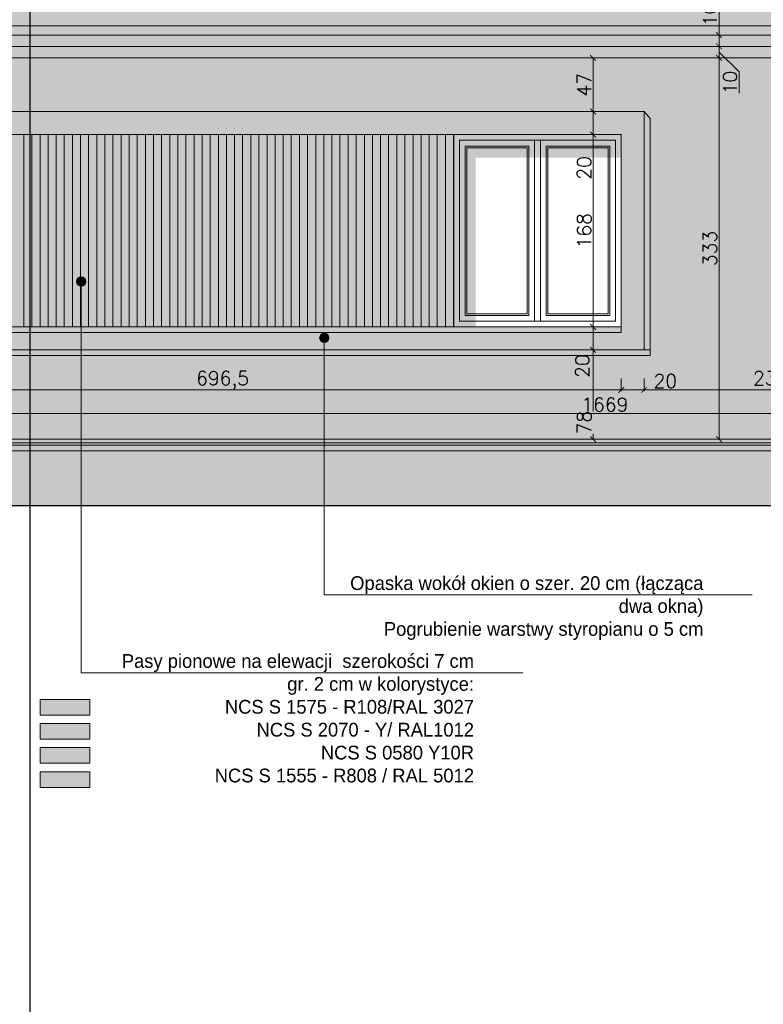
# Model space of a CAD drawing. Header units: millimetres. Extents: x -740 to 33545, y 5178 to 22494.
# Tile 41 of 250: x 4000 to 4650, y 9599 to 10459. Entities that reach past the tile are written whole.
import ezdxf
from ezdxf.lldxf.tags import DXFTag

# ---------------------------------------------------------------- set-up
doc = ezdxf.new("R2010")
doc.units = ezdxf.units.MM
doc.header["$MEASUREMENT"] = 0
doc.layers.get('Defpoints').update_dxf_attribs({"color": 252})
doc.layers.add('a3', color=252, linetype='Continuous', lineweight=30, plot=False)
for name, color, linetype, lineweight in [('l. przekrojowa', 252, 'Continuous', 30), ('l.przerywana', 252, 'ICAD_ISO03W100', 5), ('l.widokowa', 252, 'Continuous', 15), ('l.wypeĹ‚nien', 252, 'Continuous', 5), ('wymiarowanie', 252, 'Continuous', 9)]:
    doc.layers.add(name, color=color, linetype=linetype, lineweight=lineweight)
doc.styles.add('ROMANS', font='romans')
doc.styles.add('styl2', font='simplex.shx')
tags = doc.linetypes.add('ICAD_ISO03W100', pattern=[30, 12, -18]).pattern_tags.tags
tags[6:7] = [DXFTag(74, 4), DXFTag(75, 0), DXFTag(340, '0'), DXFTag(46, 1.0), DXFTag(50, 0.0), DXFTag(44, 0.0), DXFTag(45, 0.0)]
tags[4:5] = [DXFTag(74, 4), DXFTag(75, 0), DXFTag(340, '0'), DXFTag(46, 1.0), DXFTag(50, 0.0), DXFTag(44, 0.0), DXFTag(45, 0.0)]
doc.dimstyles.new('Skala 1-50', dxfattribs={"dimtxt": 12, "dimasz": 5, "dimexe": 1, "dimexo": 1, "dimgap": 1.5, "dimtad": 1, "dimdec": 1, "dimrnd": 0.5, "dimtxsty": 'styl2', "dimblk": 'ARCHTICK', "dimcen": 5, "dimadec": 0, "dimazin": 0, "dimtfac": 1, "dimtdec": 1, "dimtmove": 1, "dimatfit": 3, "dimldrblk": 'ARCHTICK', "dimfxl": 0, "dimlwd": -1, "dimlwe": -1, "dimarcsym": 0})

# ---------------------------------------------------------------- blocks, each defined once
blk = doc.blocks.new('_ArchTick')
at = {"color": 0, "linetype": 'ByBlock', "const_width": 0.15}
blk.add_lwpolyline([(-0.5, -0.5), (0.5, 0.5)], dxfattribs=at)
blk = doc.blocks.new('*D2002')
at = {"layer": 'Defpoints', "color": 0}
for p in [(4525.89, 10188.4), (3829.39, 10145.95), (4525.89, 10135.95)]:
    blk.add_point(p, dxfattribs=at)
at = {"layer": 'wymiarowanie', "color": 0}
for p, q in [((4525.89, 10145.95), (4525.89, 10134.95)), ((3829.39, 10144.95), (3829.39, 10134.95)), ((3829.39, 10135.95), (4525.89, 10135.95))]:
    blk.add_line(p, q, dxfattribs=at)
at = {"layer": 'wymiarowanie', "color": 0, "xscale": 5, "yscale": 5, "zscale": 5, "rotation": 180}
blk.add_blockref('_ArchTick', (3829.39, 10135.95), dxfattribs=at)
at = {"layer": 'wymiarowanie', "color": 0, "xscale": 5, "yscale": 5, "zscale": 5}
blk.add_blockref('_ArchTick', (4525.89, 10135.95), dxfattribs=at)
at = {"layer": 'wymiarowanie', "color": 0, "insert": (4177.64, 10144.3), "char_height": 12, "attachment_point": 5, "style": 'styl2'}
blk.add_mtext('696,5', dxfattribs=at)
blk = doc.blocks.new('*D2003')
at = {"layer": 'Defpoints', "color": 0}
for p in [(4525.89, 10171.18), (4545.89, 10151.18), (4545.89, 10135.95)]:
    blk.add_point(p, dxfattribs=at)
at = {"layer": 'wymiarowanie', "color": 0}
for p, q in [((4525.89, 10145.95), (4525.89, 10134.95)), ((4545.89, 10145.95), (4545.89, 10134.95)), ((4525.89, 10135.95), (4545.89, 10135.95)), ((4545.89, 10135.95), (4574.64, 10135.95))]:
    blk.add_line(p, q, dxfattribs=at)
at = {"layer": 'wymiarowanie', "color": 0, "xscale": 5, "yscale": 5, "zscale": 5, "rotation": 180}
blk.add_blockref('_ArchTick', (4525.89, 10135.95), dxfattribs=at)
at = {"layer": 'wymiarowanie', "color": 0, "xscale": 5, "yscale": 5, "zscale": 5}
blk.add_blockref('_ArchTick', (4545.89, 10135.95), dxfattribs=at)
at = {"layer": 'wymiarowanie', "color": 0, "insert": (4564.4, 10143.75), "char_height": 12, "attachment_point": 5, "style": 'styl2'}
blk.add_mtext('20', dxfattribs=at)
blk = doc.blocks.new('*D2004')
at = {"layer": 'Defpoints', "color": 0}
for p in [(4782.47, 10190.9), (4545.89, 10145.95), (4782.47, 10135.95)]:
    blk.add_point(p, dxfattribs=at)
at = {"layer": 'wymiarowanie', "color": 0}
for p, q in [((4782.47, 10145.95), (4782.47, 10134.95)), ((4545.89, 10144.95), (4545.89, 10134.95)), ((4545.89, 10135.95), (4782.47, 10135.95))]:
    blk.add_line(p, q, dxfattribs=at)
at = {"layer": 'wymiarowanie', "color": 0, "xscale": 5, "yscale": 5, "zscale": 5, "rotation": 180}
blk.add_blockref('_ArchTick', (4545.89, 10135.95), dxfattribs=at)
at = {"layer": 'wymiarowanie', "color": 0, "xscale": 5, "yscale": 5, "zscale": 5}
blk.add_blockref('_ArchTick', (4782.47, 10135.95), dxfattribs=at)
at = {"layer": 'wymiarowanie', "color": 0, "insert": (4664.18, 10144.3), "char_height": 12, "attachment_point": 5, "style": 'styl2'}
blk.add_mtext('236,5', dxfattribs=at)
blk = doc.blocks.new('*D2006')
at = {"layer": 'Defpoints', "color": 0}
for p in [(3676.98, 10159.01), (5346.1, 10159.01), (5346.1, 10115.31)]:
    blk.add_point(p, dxfattribs=at)
at = {"layer": 'wymiarowanie', "color": 0}
for p, q in [((3676.98, 10125.31), (3676.98, 10114.31)), ((5346.1, 10125.31), (5346.1, 10114.31)), ((3676.98, 10115.31), (5346.1, 10115.31))]:
    blk.add_line(p, q, dxfattribs=at)
at = {"layer": 'wymiarowanie', "color": 0, "xscale": 5, "yscale": 5, "zscale": 5, "rotation": 180}
blk.add_blockref('_ArchTick', (3676.98, 10115.31), dxfattribs=at)
at = {"layer": 'wymiarowanie', "color": 0, "xscale": 5, "yscale": 5, "zscale": 5}
blk.add_blockref('_ArchTick', (5346.1, 10115.31), dxfattribs=at)
at = {"layer": 'wymiarowanie', "color": 0, "insert": (4511.54, 10123.11), "char_height": 12, "attachment_point": 5, "style": 'styl2'}
blk.add_mtext('1669', dxfattribs=at)
blk = doc.blocks.new('*D2007')
at = {"layer": 'Defpoints', "color": 0}
for p in [(4480.11, 10425.91), (4480.11, 10378.9), (4501.29, 10378.9)]:
    blk.add_point(p, dxfattribs=at)
at = {"layer": 'wymiarowanie', "color": 0}
for p, q in [((4491.29, 10425.91), (4502.29, 10425.91)), ((4501.29, 10425.91), (4501.29, 10378.9)), ((4491.29, 10378.9), (4502.29, 10378.9))]:
    blk.add_line(p, q, dxfattribs=at)
at = {"layer": 'wymiarowanie', "color": 0, "xscale": 5, "yscale": 5, "zscale": 5}
for p, rotation in [((4501.29, 10425.91), 90), ((4501.29, 10378.9), 270)]:
    blk.add_blockref('_ArchTick', p, dxfattribs=dict(at, rotation=rotation))
at = {"layer": 'wymiarowanie', "color": 0, "insert": (4493.49, 10402.41), "char_height": 12, "attachment_point": 5, "rotation": 90, "style": 'styl2'}
blk.add_mtext('47', dxfattribs=at)
blk = doc.blocks.new('*D2008')
at = {"layer": 'Defpoints', "color": 0}
for p in [(4480.11, 10378.9), (4477.63, 10358.9), (4501.29, 10358.9)]:
    blk.add_point(p, dxfattribs=at)
at = {"layer": 'wymiarowanie', "color": 0}
for p, q in [((4491.29, 10378.9), (4502.29, 10378.9)), ((4501.29, 10378.9), (4501.29, 10358.9)), ((4491.29, 10358.9), (4502.29, 10358.9)), ((4501.29, 10358.9), (4501.29, 10319.51))]:
    blk.add_line(p, q, dxfattribs=at)
at = {"layer": 'wymiarowanie', "color": 0, "xscale": 5, "yscale": 5, "zscale": 5}
for p, rotation in [((4501.29, 10378.9), 90), ((4501.29, 10358.9), 270)]:
    blk.add_blockref('_ArchTick', p, dxfattribs=dict(at, rotation=rotation))
at = {"layer": 'wymiarowanie', "color": 0, "insert": (4493.49, 10329.75), "char_height": 12, "attachment_point": 5, "rotation": 90, "style": 'styl2'}
blk.add_mtext('20', dxfattribs=at)
blk = doc.blocks.new('*D2009')
at = {"layer": 'Defpoints', "color": 0}
for p in [(4477.63, 10358.9), (4472.91, 10190.9), (4501.29, 10190.9)]:
    blk.add_point(p, dxfattribs=at)
at = {"layer": 'wymiarowanie', "color": 0}
for p, q in [((4491.29, 10358.9), (4502.29, 10358.9)), ((4501.29, 10358.9), (4501.29, 10190.9)), ((4491.29, 10190.9), (4502.29, 10190.9))]:
    blk.add_line(p, q, dxfattribs=at)
at = {"layer": 'wymiarowanie', "color": 0, "xscale": 5, "yscale": 5, "zscale": 5}
for p, rotation in [((4501.29, 10358.9), 90), ((4501.29, 10190.9), 270)]:
    blk.add_blockref('_ArchTick', p, dxfattribs=dict(at, rotation=rotation))
at = {"layer": 'wymiarowanie', "color": 0, "insert": (4493.49, 10274.9), "char_height": 12, "attachment_point": 5, "rotation": 90, "style": 'styl2'}
blk.add_mtext('168', dxfattribs=at)
blk = doc.blocks.new('*D2010')
at = {"layer": 'Defpoints', "color": 0}
for p in [(4472.91, 10190.9), (4471.59, 10170.9), (4501.29, 10170.9)]:
    blk.add_point(p, dxfattribs=at)
at = {"layer": 'wymiarowanie', "color": 0}
for p, q in [((4491.29, 10190.9), (4502.29, 10190.9)), ((4501.29, 10190.9), (4501.29, 10170.9)), ((4491.29, 10170.9), (4502.29, 10170.9))]:
    blk.add_line(p, q, dxfattribs=at)
at = {"layer": 'wymiarowanie', "color": 0, "xscale": 5, "yscale": 5, "zscale": 5}
for p, rotation in [((4501.29, 10190.9), 90), ((4501.29, 10170.9), 270)]:
    blk.add_blockref('_ArchTick', p, dxfattribs=dict(at, rotation=rotation))
at = {"layer": 'wymiarowanie', "color": 0, "insert": (4491.99, 10156.73), "char_height": 12, "attachment_point": 5, "rotation": 90, "style": 'styl2'}
blk.add_mtext('20', dxfattribs=at)
blk = doc.blocks.new('*D2011')
at = {"layer": 'Defpoints', "color": 0}
for p in [(4471.59, 10170.9), (4466.85, 10092.9), (4501.29, 10092.9)]:
    blk.add_point(p, dxfattribs=at)
at = {"layer": 'wymiarowanie', "color": 0}
for p, q in [((4491.29, 10170.9), (4502.29, 10170.9)), ((4501.29, 10170.9), (4501.29, 10117.18)), ((4501.29, 10092.9), (4501.29, 10097.44)), ((4491.29, 10092.9), (4502.29, 10092.9))]:
    blk.add_line(p, q, dxfattribs=at)
at = {"layer": 'wymiarowanie', "color": 0, "xscale": 5, "yscale": 5, "zscale": 5}
for p, rotation in [((4501.29, 10170.9), 90), ((4501.29, 10092.9), 270)]:
    blk.add_blockref('_ArchTick', p, dxfattribs=dict(at, rotation=rotation))
at = {"layer": 'wymiarowanie', "color": 0, "insert": (4493.49, 10107.31), "char_height": 12, "attachment_point": 5, "rotation": 90, "style": 'styl2'}
blk.add_mtext('78', dxfattribs=at)
blk = doc.blocks.new('*D2012')
at = {"layer": 'Defpoints', "color": 0}
for p in [(4623.08, 10425.91), (4611.31, 10092.9), (4634.76, 10092.9)]:
    blk.add_point(p, dxfattribs=at)
at = {"layer": 'wymiarowanie', "color": 0}
for p, q in [((4621.31, 10425.91), (4610.31, 10425.91)), ((4611.31, 10425.91), (4611.31, 10092.9)), ((4621.31, 10092.9), (4610.31, 10092.9))]:
    blk.add_line(p, q, dxfattribs=at)
at = {"layer": 'wymiarowanie', "color": 0, "xscale": 5, "yscale": 5, "zscale": 5}
for p, rotation in [((4611.31, 10425.91), 90), ((4611.31, 10092.9), 270)]:
    blk.add_blockref('_ArchTick', p, dxfattribs=dict(at, rotation=rotation))
at = {"layer": 'wymiarowanie', "color": 0, "insert": (4603.51, 10259.41), "char_height": 12, "attachment_point": 5, "rotation": 90, "style": 'styl2'}
blk.add_mtext('333', dxfattribs=at)
blk = doc.blocks.new('*D2013')
at = {"layer": 'Defpoints', "color": 0}
for p in [(4585.58, 10445.75), (4585.58, 10435.91), (4611.31, 10435.91)]:
    blk.add_point(p, dxfattribs=at)
at = {"layer": 'wymiarowanie', "color": 0}
for p, q in [((4611.31, 10445.75), (4611.31, 10472.96)), ((4601.31, 10445.75), (4612.31, 10445.75)), ((4611.31, 10445.75), (4611.31, 10435.91)), ((4601.31, 10435.91), (4612.31, 10435.91))]:
    blk.add_line(p, q, dxfattribs=at)
at = {"layer": 'wymiarowanie', "color": 0, "xscale": 5, "yscale": 5, "zscale": 5}
for p, rotation in [((4611.31, 10445.75), 90), ((4611.31, 10435.91), 270)]:
    blk.add_blockref('_ArchTick', p, dxfattribs=dict(at, rotation=rotation))
at = {"layer": 'wymiarowanie', "color": 0, "insert": (4603.51, 10463.67), "char_height": 12, "attachment_point": 5, "rotation": 90, "style": 'styl2'}
blk.add_mtext('10', dxfattribs=at)
blk = doc.blocks.new('*D2014')
at = {"layer": 'Defpoints', "color": 0}
for p in [(4585.58, 10435.91), (4583.94, 10425.91), (4611.31, 10425.91)]:
    blk.add_point(p, dxfattribs=at)
at = {"layer": 'wymiarowanie', "color": 0}
for p, q in [((4601.31, 10435.91), (4612.31, 10435.91)), ((4611.31, 10435.91), (4611.31, 10425.91)), ((4628.81, 10413.57), (4611.31, 10430.91)), ((4601.31, 10425.91), (4612.31, 10425.91)), ((4628.81, 10394.99), (4628.81, 10413.57))]:
    blk.add_line(p, q, dxfattribs=at)
at = {"layer": 'wymiarowanie', "color": 0, "xscale": 5, "yscale": 5, "zscale": 5}
for p, rotation in [((4611.31, 10435.91), 90), ((4611.31, 10425.91), 270)]:
    blk.add_blockref('_ArchTick', p, dxfattribs=dict(at, rotation=rotation))
at = {"layer": 'wymiarowanie', "color": 0, "insert": (4621.01, 10404.28), "char_height": 12, "attachment_point": 5, "rotation": 90, "style": 'styl2'}
blk.add_mtext('10', dxfattribs=at)

msp = doc.modelspace()

# ---------------------------------------------------------------- hatches: boundary and pattern name
at = {"layer": 'l.wypeĹ‚nien'}
for points in [[(3666.98, 10445.75), (3653.98, 10445.75), (3653.98, 10453.93), (3644.5, 10453.93, -0.414214), (3635.5, 10462.93), (3636.38, 10463.67), (3650.89, 10463.67), (3652.72, 10468.87), (3653.64, 10469.3), (3654.61, 10469.3), (3791.4, 10534.13), (4077.98, 10705.93), (4600.77, 10705.93), (4772.94, 10809.14), (4941, 10708.39), (5213.48, 10634.84), (5213.48, 10624.58), (5158.41, 10624.58), (5016.35, 10663.22), (5231.35, 10534.33), (5368.47, 10469.3), (5369.45, 10469.3), (5370.36, 10468.87), (5372.19, 10463.67), (5386.84, 10463.68, -0.499226), (5378.59, 10453.93), (5369.35, 10453.93), (5369.1, 10453.93), (5369.1, 10445.75)], [(4379.64, 10190.9), (4398.67, 10190.9), (4398.67, 10338.59), (4525.89, 10338.59), (4525.89, 10358.9), (4379.64, 10358.9)]]:
    msp.add_hatch(color=256, dxfattribs=at).paths.add_polyline_path(points)
h = msp.add_hatch(color=256, dxfattribs=at)
h.paths.add_polyline_path([(3736.2, 10425.91), (4009.32, 10425.91), (4009.32, 10435.91), (3736.2, 10435.91)])
h.paths.add_polyline_path([(3736.2, 10435.91), (4009.32, 10435.91), (4009.32, 10445.75), (3736.2, 10445.75)])
h.paths.add_polyline_path([(3666.98, 10435.91), (3671.98, 10435.91), (3696.98, 10435.91), (3696.98, 10445.75), (3666.98, 10445.75)])
h.paths.add_polyline_path([(3696.98, 10425.91), (3724.2, 10425.91), (3724.2, 10435.91), (3696.98, 10435.91)])
h.paths.add_polyline_path([(3696.98, 10435.91), (3724.2, 10435.91), (3724.2, 10445.75), (3696.98, 10445.75)])
h.paths.add_polyline_path([(3671.98, 10425.91), (3676.98, 10425.91), (3676.98, 10425.91), (3696.98, 10425.91), (3696.98, 10435.91), (3671.98, 10435.91)])
h = msp.add_hatch(color=256, dxfattribs=at)
h.paths.add_polyline_path([(4416.05, 10425.91), (5286.88, 10425.91), (5286.88, 10435.91), (4416.05, 10435.91), (4009.32, 10435.91), (4009.32, 10425.91)])
h.paths.add_polyline_path([(4009.32, 10445.75), (4416.05, 10445.75), (5286.88, 10445.75), (5286.88, 10441.28), (5203.63, 10441.28, 1), (5195.55, 10441.28, 1), (5203.63, 10441.28), (5286.88, 10441.28), (5286.88, 10435.91), (4416.05, 10435.91), (4009.32, 10435.91)])
h.paths.add_polyline_path([(5298.88, 10425.91), (5326.1, 10425.91), (5326.1, 10435.91), (5298.88, 10435.91)])
h.paths.add_polyline_path([(5346.1, 10425.91), (5351.1, 10425.91), (5351.1, 10435.91), (5326.1, 10435.91), (5326.1, 10425.91)])
h.paths.add_polyline_path([(5326.1, 10435.91), (5351.1, 10435.91), (5356.1, 10435.91), (5356.1, 10441.28), (5326.1, 10441.28)])
h.paths.add_polyline_path([(5298.88, 10435.91), (5326.1, 10435.91), (5326.1, 10441.28), (5298.88, 10441.28)])
h.paths.add_polyline_path([(5356.1, 10441.28), (5356.1, 10445.75), (5326.1, 10445.75), (5326.1, 10441.28)])
h.paths.add_polyline_path([(5326.1, 10441.28), (5326.1, 10445.75), (5298.88, 10445.75), (5298.88, 10441.28)])
h = msp.add_hatch(color=256, dxfattribs=at)
h.paths.add_polyline_path([(4009.32, 10092.9), (4009.32, 10166), (4551.3, 10166), (4551.3, 10170.9), (4551.3, 10271.95), (4782.47, 10271.95), (4782.47, 10190.9), (4782.47, 10185.9), (4932.47, 10185.9), (4932.47, 10190.9), (4932.47, 10271.95), (5286.88, 10271.95), (5286.88, 10092.9)])
h.paths.add_polyline_path([(4009.32, 10425.91), (4416.05, 10425.91), (5286.88, 10425.91), (5286.88, 10271.95), (4932.47, 10271.95), (4932.47, 10365.9), (4782.47, 10365.9), (4782.47, 10271.95), (4551.3, 10271.95), (4551.3, 10372.99), (4545.89, 10378.9), (4009.32, 10378.9)])
h.paths.add_polyline_path([(3736.2, 10271.95), (3809.39, 10271.95), (3809.39, 10170.9), (3815.47, 10166), (4009.32, 10166), (4009.32, 10092.9), (3736.2, 10092.9)])
h.paths.add_polyline_path([(3736.2, 10271.95), (3736.2, 10425.91), (4009.32, 10425.91), (4009.32, 10378.9), (3809.39, 10378.9), (3809.39, 10271.95)])
h.paths.add_polyline_path([(3696.98, 10092.9), (3724.2, 10092.9), (3724.2, 10271.95), (3696.98, 10271.95)])
h.paths.add_polyline_path([(5298.88, 10092.9), (5326.1, 10092.9), (5326.1, 10271.95), (5298.88, 10271.95)])
h.paths.add_polyline_path([(5326.1, 10271.95), (5326.1, 10425.91), (5298.88, 10425.91), (5298.88, 10271.95)])
h.paths.add_polyline_path([(3676.98, 10092.9), (3696.98, 10092.9), (3696.98, 10271.95), (3676.98, 10271.95)])
h.paths.add_polyline_path([(5326.1, 10092.9), (5346.1, 10092.9), (5346.1, 10271.95), (5326.1, 10271.95)])
h.paths.add_polyline_path([(5346.1, 10271.95), (5346.1, 10425.91), (5326.1, 10425.91), (5326.1, 10271.95)])
h.paths.add_polyline_path([(3724.2, 10329.24), (3724.2, 10425.91), (3696.98, 10425.91), (3696.98, 10329.24)])
h.paths.add_polyline_path([(3696.98, 10329.24), (3696.98, 10425.91), (3676.98, 10425.91), (3676.98, 10329.24)])
h.paths.add_polyline_path([(3696.98, 10271.95), (3724.2, 10271.95), (3724.2, 10329.24), (3696.98, 10329.24)])
h.paths.add_polyline_path([(3676.98, 10271.95), (3696.98, 10271.95), (3696.98, 10329.24), (3676.98, 10329.24)])
h = msp.add_hatch(color=256, dxfattribs=at)
h.paths.add_polyline_path([(3809.39, 10378.9), (4545.89, 10378.9), (4545.89, 10170.9), (3809.39, 10170.9)])
h.paths.add_polyline_path([(3829.39, 10358.9), (4525.89, 10358.9), (4525.89, 10190.9), (3829.39, 10190.9)], flags=16)
h = msp.add_hatch(color=256, dxfattribs=at)
h.paths.add_polyline_path([(3809.39, 10170.9), (4551.3, 10170.9), (4551.3, 10166), (3815.47, 10166)])
h.paths.add_polyline_path([(4545.89, 10378.9), (4551.3, 10372.99), (4551.3, 10170.9), (4545.89, 10170.9)])
h = msp.add_hatch(color=256, dxfattribs=at)
edge = h.paths.add_edge_path()
edge.add_line((3676, 10092.9), (5346.44, 10092.9))
h.paths.add_polyline_path([(3676, 10092.9), (5343.92, 10092.9), (5343.92, 10082.74), (3676, 10082.74)])
h = msp.add_hatch(color=256, dxfattribs=at)
h.paths.add_polyline_path([(5348.71, 10034.9), (5348.71, 10054.38), (5348.71, 10082.74), (4009.32, 10082.74), (4009.32, 10034.9)])
h.paths.add_polyline_path([(5214.41, 10077.11), (5214.41, 10049.89), (5245.75, 10049.89), (5245.75, 10077.11)], flags=24)
h.paths.add_polyline_path([(5214.89, 10051.02), (5214.89, 10076.94), (5240.81, 10076.94), (5240.81, 10051.02)], flags=0)
h.paths.add_polyline_path([(3674.37, 10034.9), (4009.32, 10034.9), (4009.32, 10082.74), (3674.37, 10082.74), (3674.37, 10071.5)])
h = msp.add_hatch(dxfattribs=at)
h.set_pattern_fill('CONC', color=256, scale=17, style=0)
h.set_pattern_definition([(0, (16.15, 10.88), (0, 17), [0, -17]), (0, (16.32, 4.93), (0, 17), [0, -17]), (0, (16.83, 14.11), (0, 17), [0, -17]), (338.1986, (7.99, 8.84), (51.0000046, -16.9999985), [1.83095, -89.716854]), (216.8699, (9.69, 8.16), (50.9999986, 34.0000021), [0.85, -84.15]), (130.6013, (9.01, 7.65), (85.00000716, -101.9999833), [1.567315, -155.164933]), (206.5651, (3.4, 5.61), (-16.9999857, -17.0000223), [0.380137, -37.63302]), (326.3099, (3.06, 5.44), (33.9999925, -17.0000227), [0.612952, -60.681432]), (108.4349, (3.57, 5.1), (-16.9999729, 34.0000074), [0.53759, -53.221135]), (225, (14.28, 3.91), (-4e-15, -17.000005), [0.721242, -23.32038]), (0, (13.77, 3.4), (17, 17), [1.02, -15.98]), (135, (14.79, 3.4), (-17.000005, 2e-15), [0.721242, -23.32038]), (251.5651, (12.24, 14.79), (16.9999729, 34.0000074), [0.53759, -53.221135]), (0, (12.07, 14.28), (17, 17), [0.85, -16.15]), (143.1301, (12.92, 14.28), (-50.9999986, 34.0000021), [0.85, -84.15]), (213.6901, (3.23, 14.96), (33.9999925, 17.0000227), [0.612952, -60.681432]), (341.5651, (2.72, 14.62), (-34.0000074, 16.9999729), [1.075182, -52.683544]), (126.8699, (3.74, 14.28), (34.0000021, -50.9999986), [0.85, -84.15]), (0, (8.16, 14.28), (0, 17), [0, -17]), (0, (3.57, 9.86), (0, 17), [0, -17]), (0, (8.33, 3.57), (0, 17), [0, -17]), (0, (12.92, 8.84), (0, 17), [0, -17]), (0, (7.99, 11.73), (0, 17), [0, -17]), (0, (4.25, 12.24), (0, 17), [0, -17]), (0, (5.78, 11.22), (0, 17), [0, -17]), (0, (5.1, 7.14), (0, 17), [0, -17]), (0, (1.02, 7.82), (0, 17), [0, -17]), (0, (1.19, 11.73), (0, 17), [0, -17]), (0, (0.68, 15.47), (0, 17), [0, -17]), (0, (5.95, 16.15), (0, 17), [0, -17]), (0, (9.69, 16.83), (0, 17), [0, -17]), (0, (15.64, 16.15), (0, 17), [0, -17]), (0, (11.56, 10.88), (0, 17), [0, -17]), (0, (9.86, 13.94), (0, 17), [0, -17]), (0, (11.22, 5.78), (0, 17), [0, -17]), (0, (6.12, 4.93), (0, 17), [0, -17]), (0, (11.22, 1.19), (0, 17), [0, -17]), (0, (5.61, 2.21), (0, 17), [0, -17]), (0, (0.17, 1.7), (0, 17), [0, -17]), (0, (2.21, 0.85), (0, 17), [0, -17]), (0, (2.38, 3.23), (0, 17), [0, -17]), (0, (13.77, 0.51), (0, 17), [0, -17]), (0, (15.81, 7.48), (0, 17), [0, -17]), (0, (14.96, 12.58), (0, 17), [0, -17]), (0, (7.14, 0.34), (0, 17), [0, -17])])
h.paths.add_polyline_path([(5348.71, 10034.9), (5348.71, 10054.38), (5348.71, 10082.74), (4009.32, 10082.74), (4009.32, 10034.9)])
h.paths.add_polyline_path([(5214.41, 10077.11), (5214.41, 10049.89), (5245.75, 10049.89), (5245.75, 10077.11)], flags=24)
h.paths.add_polyline_path([(5214.89, 10051.02), (5214.89, 10076.94), (5240.81, 10076.94), (5240.81, 10051.02)], flags=0)
h.paths.add_polyline_path([(3674.37, 10034.9), (4009.32, 10034.9), (4009.32, 10082.74), (3674.37, 10082.74), (3674.37, 10071.5)])
at = {"layer": 'wymiarowanie'}
for points in [[(3975.63, 10358.9), (4379.39, 10358.9), (4379.39, 10190.9), (3975.63, 10190.9)], [(4003.97, 10358.9), (4010.97, 10358.9), (4010.97, 10190.9), (4003.97, 10190.9)], [(4018.14, 10358.9), (4025.14, 10358.9), (4025.14, 10190.9), (4018.14, 10190.9)], [(4032.31, 10358.9), (4039.31, 10358.9), (4039.31, 10190.9), (4032.31, 10190.9)], [(4046.48, 10358.9), (4053.48, 10358.9), (4053.48, 10190.9), (4046.48, 10190.9)], [(4060.65, 10358.9), (4067.65, 10358.9), (4067.65, 10190.9), (4060.65, 10190.9)], [(4074.82, 10358.9), (4081.82, 10358.9), (4081.82, 10190.9), (4074.82, 10190.9)], [(4088.99, 10358.9), (4095.99, 10358.9), (4095.99, 10190.9), (4088.99, 10190.9)], [(4103.16, 10358.9), (4110.16, 10358.9), (4110.16, 10190.9), (4103.16, 10190.9)], [(4117.33, 10358.9), (4124.33, 10358.9), (4124.33, 10190.9), (4117.33, 10190.9)], [(4131.5, 10358.9), (4138.5, 10358.9), (4138.5, 10190.9), (4131.5, 10190.9)], [(4145.67, 10358.9), (4152.67, 10358.9), (4152.67, 10190.9), (4145.67, 10190.9)], [(4159.84, 10358.9), (4166.84, 10358.9), (4166.84, 10190.9), (4159.84, 10190.9)], [(4174.01, 10358.9), (4181.01, 10358.9), (4181.01, 10190.9), (4174.01, 10190.9)], [(4188.18, 10358.9), (4195.18, 10358.9), (4195.18, 10190.9), (4188.18, 10190.9)], [(4202.35, 10358.9), (4209.35, 10358.9), (4209.35, 10190.9), (4202.35, 10190.9)], [(4216.52, 10358.9), (4223.52, 10358.9), (4223.52, 10190.9), (4216.52, 10190.9)], [(4230.69, 10358.9), (4237.69, 10358.9), (4237.69, 10190.9), (4230.69, 10190.9)], [(4244.86, 10358.9), (4251.86, 10358.9), (4251.86, 10190.9), (4244.86, 10190.9)], [(4259.03, 10358.9), (4266.03, 10358.9), (4266.03, 10190.9), (4259.03, 10190.9)], [(4273.2, 10358.9), (4280.2, 10358.9), (4280.2, 10190.9), (4273.2, 10190.9)], [(4287.37, 10358.9), (4294.37, 10358.9), (4294.37, 10190.9), (4287.37, 10190.9)], [(4301.54, 10358.9), (4308.54, 10358.9), (4308.54, 10190.9), (4301.54, 10190.9)], [(4315.71, 10358.9), (4322.71, 10358.9), (4322.71, 10190.9), (4315.71, 10190.9)], [(4329.88, 10358.9), (4336.88, 10358.9), (4336.88, 10190.9), (4329.88, 10190.9)], [(4344.05, 10358.9), (4351.05, 10358.9), (4351.05, 10190.9), (4344.05, 10190.9)], [(4358.22, 10358.9), (4365.22, 10358.9), (4365.22, 10190.9), (4358.22, 10190.9)], [(4372.39, 10358.9), (4379.39, 10358.9), (4379.39, 10190.9), (4372.39, 10190.9)], [(4018.15, 9865.67), (4061.67, 9865.67), (4061.67, 9851.99), (4018.15, 9851.99)], [(4018.15, 9844.6), (4061.67, 9844.6), (4061.67, 9830.92), (4018.15, 9830.92)], [(4018.15, 9823.53), (4061.67, 9823.53), (4061.67, 9809.85), (4018.15, 9809.85)], [(4018.15, 9802.46), (4061.67, 9802.46), (4061.67, 9788.77), (4018.15, 9788.77)]]:
    msp.add_hatch(color=256, dxfattribs=at).paths.add_polyline_path(points)
at = {"layer": 'wymiarowanie', "ltscale": 0.3}
for points in [[(4050.1, 10230.55, -1), (4058.18, 10230.55, -1)], [(4262.44, 10181.35, -1), (4270.51, 10181.35, -1)]]:
    msp.add_hatch(color=256, dxfattribs=at).paths.add_polyline_path(points)

# ---------------------------------------------------------------- linework, layer by layer
at = {"layer": 'a3'}
msp.add_lwpolyline([(4009.32, 11059.38), (4009.32, 9574.38), (6109.32, 9574.38), (6109.32, 11059.38), (4009.32, 11059.38)], dxfattribs=at)
at = {"layer": 'l. przekrojowa'}
msp.add_line((3626.8, 10034.9), (5549.99, 10034.9), dxfattribs=at)
at = {"layer": 'l.przerywana', "ltscale": 0.3}
msp.add_line((3736.2, 10092.9), (5286.88, 10092.9), dxfattribs=at)
at = {"layer": 'l.widokowa'}
for p, q in [((4416.05, 10435.91), (5286.88, 10435.91)), ((3736.2, 10425.91), (4416.05, 10425.91)), ((4416.05, 10425.91), (5286.88, 10425.91))]:
    msp.add_line(p, q, dxfattribs=at)
at = {"layer": 'l.widokowa', "ltscale": 0.3}
for p, q in [((5286.88, 10092.9), (3736.2, 10092.9)), ((5286.88, 10089.6), (3736.2, 10089.6)), ((5286.88, 10087.74), (3736.2, 10087.74)), ((5286.88, 10082.74), (3736.2, 10082.74))]:
    msp.add_line(p, q, dxfattribs=at)
at = {"layer": 'l.widokowa'}
for points in [[(3644.5, 10453.93), (5196.06, 10453.93)], [(5369.76, 10453.93), (3830.04, 10453.93)], [(3736.2, 10445.75), (4416.05, 10445.75)], [(5286.88, 10445.75), (4416.05, 10445.75)]]:
    msp.add_lwpolyline(points, dxfattribs=at)
for points in [[(3809.39, 10378.9), (4545.89, 10378.9), (4545.89, 10170.9), (3809.39, 10170.9)], [(3829.39, 10358.9), (4525.89, 10358.9), (4525.89, 10190.9), (3829.39, 10190.9)], [(4003.97, 10358.9), (4010.97, 10358.9), (4010.97, 10190.9), (4003.97, 10190.9)], [(4018.14, 10358.9), (4025.14, 10358.9), (4025.14, 10190.9), (4018.14, 10190.9)], [(4032.31, 10358.9), (4039.31, 10358.9), (4039.31, 10190.9), (4032.31, 10190.9)], [(4046.48, 10358.9), (4053.48, 10358.9), (4053.48, 10190.9), (4046.48, 10190.9)], [(4060.65, 10358.9), (4067.65, 10358.9), (4067.65, 10190.9), (4060.65, 10190.9)], [(4074.82, 10358.9), (4081.82, 10358.9), (4081.82, 10190.9), (4074.82, 10190.9)], [(4088.99, 10358.9), (4095.99, 10358.9), (4095.99, 10190.9), (4088.99, 10190.9)], [(4103.16, 10358.9), (4110.16, 10358.9), (4110.16, 10190.9), (4103.16, 10190.9)], [(4117.33, 10358.9), (4124.33, 10358.9), (4124.33, 10190.9), (4117.33, 10190.9)], [(4131.5, 10358.9), (4138.5, 10358.9), (4138.5, 10190.9), (4131.5, 10190.9)], [(4145.67, 10358.9), (4152.67, 10358.9), (4152.67, 10190.9), (4145.67, 10190.9)], [(4159.84, 10358.9), (4166.84, 10358.9), (4166.84, 10190.9), (4159.84, 10190.9)], [(4174.01, 10358.9), (4181.01, 10358.9), (4181.01, 10190.9), (4174.01, 10190.9)], [(4188.18, 10358.9), (4195.18, 10358.9), (4195.18, 10190.9), (4188.18, 10190.9)], [(4202.35, 10358.9), (4209.35, 10358.9), (4209.35, 10190.9), (4202.35, 10190.9)], [(4216.52, 10358.9), (4223.52, 10358.9), (4223.52, 10190.9), (4216.52, 10190.9)], [(4230.69, 10358.9), (4237.69, 10358.9), (4237.69, 10190.9), (4230.69, 10190.9)], [(4244.86, 10358.9), (4251.86, 10358.9), (4251.86, 10190.9), (4244.86, 10190.9)], [(4259.03, 10358.9), (4266.03, 10358.9), (4266.03, 10190.9), (4259.03, 10190.9)], [(4273.2, 10358.9), (4280.2, 10358.9), (4280.2, 10190.9), (4273.2, 10190.9)], [(4287.37, 10358.9), (4294.37, 10358.9), (4294.37, 10190.9), (4287.37, 10190.9)], [(4301.54, 10358.9), (4308.54, 10358.9), (4308.54, 10190.9), (4301.54, 10190.9)], [(4315.71, 10358.9), (4322.71, 10358.9), (4322.71, 10190.9), (4315.71, 10190.9)], [(4329.88, 10358.9), (4336.88, 10358.9), (4336.88, 10190.9), (4329.88, 10190.9)], [(4344.05, 10358.9), (4351.05, 10358.9), (4351.05, 10190.9), (4344.05, 10190.9)], [(4358.22, 10358.9), (4365.22, 10358.9), (4365.22, 10190.9), (4358.22, 10190.9)], [(4372.39, 10358.9), (4379.39, 10358.9), (4379.39, 10190.9), (4372.39, 10190.9)], [(4379.64, 10358.9), (4525.89, 10358.9), (4525.89, 10190.9), (4379.64, 10190.9)], [(3829.39, 10190.9), (4525.89, 10190.9), (4525.89, 10185.9), (3829.39, 10185.9)]]:
    msp.add_lwpolyline(points, close=True, dxfattribs=at)
at = {"layer": 'l.wypeĹ‚nien'}
for p, q in [((3736.2, 10435.91), (4416.05, 10435.91)), ((4450.26, 10353.9), (4450.26, 10195.9)), ((4455.26, 10353.9), (4455.26, 10195.9)), ((4455.26, 10353.9), (4455.26, 10195.9))]:
    msp.add_line(p, q, dxfattribs=at)
for points in [[(4545.89, 10378.9), (4551.3, 10372.99), (4551.3, 10170.9), (4545.89, 10170.9)], [(4384.64, 10353.9), (4520.89, 10353.9), (4520.89, 10195.9), (4384.64, 10195.9)], [(4450.26, 10353.9), (4384.64, 10353.9), (4384.64, 10195.9), (4450.26, 10195.9)], [(4455.26, 10353.9), (4520.89, 10353.9), (4520.89, 10195.9), (4455.26, 10195.9)], [(4445.26, 10348.9), (4389.64, 10348.9), (4389.64, 10200.9), (4445.26, 10200.9)], [(4443.76, 10347.4), (4391.14, 10347.4), (4391.14, 10202.4), (4443.76, 10202.4)], [(4460.26, 10348.9), (4515.89, 10348.9), (4515.89, 10200.9), (4460.26, 10200.9)], [(4461.76, 10347.4), (4514.39, 10347.4), (4514.39, 10202.4), (4461.76, 10202.4)], [(3809.39, 10170.9), (4551.3, 10170.9), (4551.3, 10166), (3815.47, 10166)]]:
    msp.add_lwpolyline(points, close=True, dxfattribs=at)
at = {"layer": 'wymiarowanie'}
for p, q in [((4054.14, 9888.84), (4054.14, 10230.55)), ((4266.48, 9956.84), (4266.48, 10181.35)), ((4640.31, 9956.84), (4266.48, 9956.84)), ((4439.9, 9888.84), (4054.14, 9888.84))]:
    msp.add_line(p, q, dxfattribs=at)
for points in [[(4018.15, 9865.67), (4061.67, 9865.67), (4061.67, 9851.99), (4018.15, 9851.99)], [(4018.15, 9844.6), (4061.67, 9844.6), (4061.67, 9830.92), (4018.15, 9830.92)], [(4018.15, 9823.53), (4061.67, 9823.53), (4061.67, 9809.85), (4018.15, 9809.85)], [(4018.15, 9802.46), (4061.67, 9802.46), (4061.67, 9788.77), (4018.15, 9788.77)]]:
    msp.add_lwpolyline(points, close=True, dxfattribs=at)
at = {"layer": 'wymiarowanie', "ltscale": 0.3}
for centre in [(4054.14, 10230.55), (4266.48, 10181.35)]:
    msp.add_circle(centre, 4.04, dxfattribs=at)

# ---------------------------------------------------------------- texts
at = {"layer": 'wymiarowanie', "char_height": 12, "width": 621.5287, "attachment_point": 1}
for s, insert in [('\\pi75.04874;{\\fCentury Gothic|b0|i0|c238|p34;Gzyms okapowy: warstwa tynkarska - wyprawa dekoracyjna z tynku }\\pi74.52074;{\\fCentury Gothic|b0|i0|c238|p34;silikonowego o strukturze baranka o uziarnieniu 1,5 lub 2mm; kolor wg }\\pi75.55274;{\\fCentury Gothic|b0|i0|c238|p34;NCS:S4000-N}\\P\\pi304.86074;{\\fCentury Gothic|b0|i0|c238|p34;grubość styropianu 20 cm+5 cm + 5 cm}\\P\\pi621.52874;{\\fCentury Gothic|b0|i0|c238|p34; }', (2585.56, 10504.14)), ('\\pi11.65274;{\\fCentury Gothic|b0|i0|c238|p34;Warstwa tynkarska - wyprawa dekoracyjna z tynku silikonowego o strukturze }\\pi12.21674;{\\fCentury Gothic|b0|i0|c238|p34;baranka o uziarnieniu 1,5 lub 2mm; kolor wg NCS:S1002-G50Y}\\P\\pi419.66474;{\\fCentury Gothic|b0|i0|c238|p34;grubość styropianu 20cm}\\P\\pi621.52874;{\\fCentury Gothic|b0|i0|c238|p34; }', (-684.4, 10367.6)), ('\\pi11.65274;{\\fCentury Gothic|b0|i0|c238|p34;Warstwa tynkarska - wyprawa dekoracyjna z tynku silikonowego o strukturze }\\pi12.21674;{\\fCentury Gothic|b0|i0|c238|p34;baranka o uziarnieniu 1,5 lub 2mm; kolor wg NCS: S 0580 Y10R}\\P\\pi419.66474;{\\fCentury Gothic|b0|i0|c238|p34;grubość styropianu 20cm}\\P\\pi621.52874;{\\fCentury Gothic|b0|i0|c238|p34; }', (2585.56, 10367.6)), ('\\pi218.29274;{\\fCentury Gothic|b0|i0|c238|p34;Listwa do boniowania osadzana w pionie gr. 2 cm }', (2250.11, 9905.58))]:
    msp.add_mtext(s, dxfattribs=dict(at, insert=insert))
at = {"layer": 'wymiarowanie', "linetype": 'Continuous', "char_height": 12, "width": 327.6277, "attachment_point": 3, "style": 'ROMANS'}
for s, insert in [('{\\fCentury Gothic|b0|i0|c238|p0;Opaska wokół okien o szer. 20 cm }{\\fCentury Gothic|b0|i0|c238|p0;(łącząca dwa okna)}\\P{\\fCentury Gothic|b0|i0|c238|p0;Pogrubienie warstwy styropianu o 5 cm }', (4597.7, 9973.19)), ('{\\fCentury Gothic|b0|i0|c238|p0;Pasy pionowe na elewacji  szerokości 7 }{\\fCentury Gothic|b0|i0|c238|p0;cm gr. 2 cm w kolorystyce:}\\P{\\fCentury Gothic|b0|i0|c238|p0;NCS S 1575 - R108/RAL 3027 }\\P{\\fCentury Gothic|b0|i0|c238|p0;NCS S 2070 - Y/ RAL1012}\\P{\\fCentury Gothic|b0|i0|c238|p0;NCS S 0580 Y10R}\\P{\\fCentury Gothic|b0|i0|c238|p0;NCS S 1555 - R808 / RAL 5012}', (4397.29, 9905.19))]:
    msp.add_mtext(s, dxfattribs=dict(at, insert=insert))

# ---------------------------------------------------------------- dimensions: what is measured, and where the dimension line sits
at = {"layer": 'wymiarowanie'}
for base, p1, p2, override, picture, middle in [((4611.31, 10435.91), (4585.58, 10445.75), (4585.58, 10435.91), {"dimtmove": 0, "dimfxl": 10}, '*D2013', (4611.31, 10463.67)), ((4611.31, 10425.91), (4585.58, 10435.91), (4583.94, 10425.91), {"dimtmove": 1, "dimfxl": 10}, '*D2014', (4628.81, 10412.07)), ((4501.29, 10358.9), (4480.11, 10378.9), (4477.63, 10358.9), {"dimtmove": 1, "dimfxl": 10}, '*D2008', (4500.69, 10329.75)), ((4501.29, 10170.9), (4472.91, 10190.9), (4471.59, 10170.9), {"dimtmove": 1, "dimfxl": 10}, '*D2010', (4499.79, 10156.73)), ((4501.29, 10092.9), (4471.59, 10170.9), (4466.85, 10092.9), {"dimtmove": 1, "dimfxl": 10}, '*D2011', (4501.29, 10107.31))]:
    dim = msp.add_linear_dim(base=base, p1=p1, p2=p2, angle=90, dimstyle='Skala 1-50', override=override, dxfattribs=at)
    dim.commit()
    dim.dimension.update_dxf_attribs({"geometry": picture, "text_midpoint": middle, "dimtype": 160})
for base, p1, p2, override, picture, middle in [((4501.29, 10378.9), (4480.11, 10425.91), (4480.11, 10378.9), {"dimtmove": 0, "dimfxl": 10}, '*D2007', (4493.49, 10402.41)), ((4611.31, 10092.9), (4623.08, 10425.91), (4634.76, 10092.9), {"dimtmove": 0, "dimfxl": 10}, '*D2012', (4603.51, 10259.41)), ((4501.29, 10190.9), (4477.63, 10358.9), (4472.91, 10190.9), {"dimtmove": 1, "dimfxl": 10}, '*D2009', (4493.49, 10274.9))]:
    dim = msp.add_linear_dim(base=base, p1=p1, p2=p2, angle=90, dimstyle='Skala 1-50', override=override, dxfattribs=at)
    dim.commit()
    dim.dimension.update_dxf_attribs({"geometry": picture, "text_midpoint": middle})
for base, p1, p2, override, picture, middle in [((4782.47, 10135.95), (4545.89, 10145.95), (4782.47, 10190.9), {"dimtmove": 1, "dimfxl": 10}, '*D2004', (4664.18, 10144.3)), ((4525.89, 10135.95), (3829.39, 10145.95), (4525.89, 10188.4), {"dimtmove": 1, "dimfxl": 10}, '*D2002', (4177.64, 10144.3)), ((5346.1, 10115.31), (3676.98, 10159.01), (5346.1, 10159.01), {"dimtmove": 0, "dimfxl": 10}, '*D2006', (4511.54, 10123.11))]:
    dim = msp.add_linear_dim(base=base, p1=p1, p2=p2, dimstyle='Skala 1-50', override=override, dxfattribs=at)
    dim.commit()
    dim.dimension.update_dxf_attribs({"geometry": picture, "text_midpoint": middle})
dim = msp.add_linear_dim(base=(4545.89, 10135.95), p1=(4525.89, 10171.18), p2=(4545.89, 10151.18), dimstyle='Skala 1-50', override={"dimtmove": 1, "dimfxl": 10}, dxfattribs=at)
dim.commit()
dim.dimension.update_dxf_attribs({"geometry": '*D2003', "text_midpoint": (4564.4, 10135.95), "dimtype": 160})

doc.saveas('drawing.dxf')
